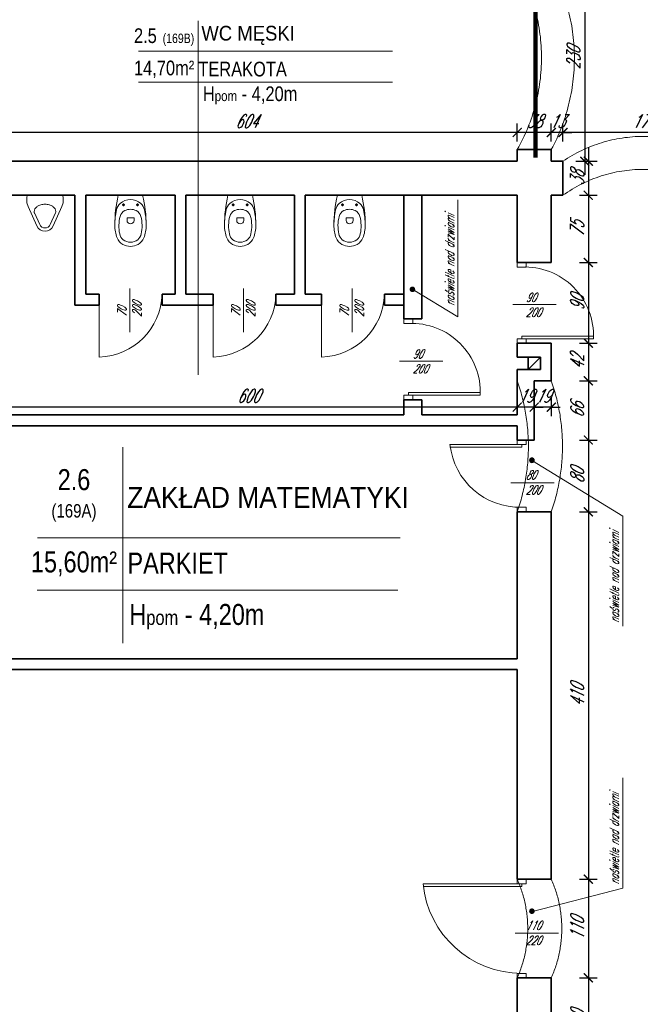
# Model space of a CAD drawing. Header units: millimetres. Extents: x 402 to 79005, y -7782 to 89952.
# Tile 132 of 256: x 26873 to 27565, y 23076 to 24175. Entities that reach past the tile are written whole.
import ezdxf

# ---------------------------------------------------------------- set-up
doc = ezdxf.new("R2010")
doc.units = ezdxf.units.MM
doc.header["$LTSCALE"] = 10
doc.linetypes.add('ACAD_ISO12W100', pattern=[21, 12, -3, 0, -3, 0, -3])
doc.linetypes.add('DASHED', pattern=[19.05, 12.7, -6.35])
doc.layers.get('0').update_dxf_attribs({"lineweight": 0})
doc.layers.get('Defpoints').update_dxf_attribs({"color": 253})
for name, color, linetype, lineweight in [('01 parter - ściany', 253, 'Continuous', 35), ('03_drzwi', 253, 'Continuous', 15), ('04-2_nad', 253, 'DASHED', 5), ('05-01_wymiary', 253, 'Continuous', 5), ('05-03_opis', 253, 'Continuous', 5), ('07_wyposażenie', 253, 'Continuous', 5)]:
    doc.layers.add(name, color=color, linetype=linetype, lineweight=lineweight)
doc.styles.add('ariel', font='ARIAL.TTF', dxfattribs={"width": 0.8})
doc.styles.add('ariel_wym', font='simplex.shx', dxfattribs={"width": 0.65, "oblique": 25})
doc.dimstyles.new('ariel 50 wnętrze', dxfattribs={"dimtxt": 15, "dimasz": 10, "dimexe": 10, "dimexo": 0, "dimgap": 5, "dimtad": 1, "dimdec": 1, "dimrnd": 0.5, "dimtxsty": 'ariel_wym', "dimblk": 'ARCHTICK', "dimcen": 2.5, "dimdle": 15, "dimazin": 0, "dimtfac": 1, "dimtdec": 1, "dimtix": 1, "dimtmove": 0, "dimatfit": 3, "dimldrblk": 'DOT', "dimfxl": 0, "dimarcsym": 0})

# ---------------------------------------------------------------- blocks, each defined once
blk = doc.blocks.new('_ArchTick')
at = {"color": 0, "linetype": 'ByBlock', "const_width": 0.15}
blk.add_lwpolyline([(-0.5, -0.5), (0.5, 0.5)], dxfattribs=at)
blk = doc.blocks.new('*D2296')
at = {"layer": '05-01_wymiary', "color": 0, "lineweight": -2}
for p, q in [((27479, 24038.8), (27479, 24058.8)), ((27658, 24038.8), (27658, 24058.8)), ((27673, 24048.8), (27464, 24048.8))]:
    blk.add_line(p, q, dxfattribs=at)
at = {"layer": 'Defpoints', "color": 0}
for p in [(27479, 24048.8), (27479, 24016.7), (27658, 24017.6)]:
    blk.add_point(p, dxfattribs=at)
at = {"layer": '05-01_wymiary', "color": 0, "lineweight": -2, "xscale": 10, "yscale": 10, "zscale": 10, "rotation": 180}
blk.add_blockref('_ArchTick', (27479, 24048.8), dxfattribs=at)
at = {"layer": '05-01_wymiary', "color": 0, "lineweight": -2, "xscale": 10, "yscale": 10, "zscale": 10}
blk.add_blockref('_ArchTick', (27658, 24048.8), dxfattribs=at)
at = {"layer": '05-01_wymiary', "color": 0, "insert": (27568.5, 24061.3), "char_height": 15, "attachment_point": 5, "style": 'ariel_wym'}
blk.add_mtext('179', dxfattribs=at)
blk = doc.blocks.new('_Dot')
at = {"color": 0, "linetype": 'ByBlock', "lineweight": -2}
blk.add_line((-0.5, 0), (-1, 0), dxfattribs=at)
at = {"color": 0, "linetype": 'ByBlock', "const_width": 0.5}
blk.add_lwpolyline([(-0.25, 0, 1), (0.25, 0, 1)], format="xyb", close=True, dxfattribs=at)
blk = doc.blocks.new('*D2297')
at = {"layer": '05-01_wymiary', "color": 0, "lineweight": -2}
for p, q in [((27466, 24038.8), (27466, 24058.8)), ((27479, 24038.8), (27479, 24058.8)), ((27466, 24048.8), (27456, 24048.8)), ((27479, 24048.8), (27466, 24048.8)), ((27479, 24048.8), (27489, 24048.8))]:
    blk.add_line(p, q, dxfattribs=at)
at = {"layer": 'Defpoints', "color": 0}
for p in [(27466, 24048.8), (27466, 24029.7), (27479, 24016.7)]:
    blk.add_point(p, dxfattribs=at)
at = {"layer": '05-01_wymiary', "color": 0, "lineweight": -2, "xscale": 10, "yscale": 10, "zscale": 10}
blk.add_blockref('_ArchTick', (27466, 24048.8), dxfattribs=at)
at = {"layer": '05-01_wymiary', "color": 0, "lineweight": -2, "xscale": 10, "yscale": 10, "zscale": 10, "rotation": 180}
blk.add_blockref('_ArchTick', (27479, 24048.8), dxfattribs=at)
at = {"layer": '05-01_wymiary', "color": 0, "insert": (27472.5, 24061.3), "char_height": 15, "attachment_point": 5, "style": 'ariel_wym'}
blk.add_mtext('13', dxfattribs=at)
blk = doc.blocks.new('*D2298')
at = {"layer": '05-01_wymiary', "color": 0, "lineweight": -2}
for p, q in [((27428, 24038.8), (27428, 24058.8)), ((27466, 24038.8), (27466, 24058.8)), ((27481, 24048.8), (27413, 24048.8))]:
    blk.add_line(p, q, dxfattribs=at)
at = {"layer": 'Defpoints', "color": 0}
for p in [(27428, 24048.8), (27428, 24029.7), (27466, 24029.7)]:
    blk.add_point(p, dxfattribs=at)
at = {"layer": '05-01_wymiary', "color": 0, "lineweight": -2, "xscale": 10, "yscale": 10, "zscale": 10, "rotation": 180}
blk.add_blockref('_ArchTick', (27428, 24048.8), dxfattribs=at)
at = {"layer": '05-01_wymiary', "color": 0, "lineweight": -2, "xscale": 10, "yscale": 10, "zscale": 10}
blk.add_blockref('_ArchTick', (27466, 24048.8), dxfattribs=at)
at = {"layer": '05-01_wymiary', "color": 0, "insert": (27447, 24061.3), "char_height": 15, "attachment_point": 5, "style": 'ariel_wym'}
blk.add_mtext('38', dxfattribs=at)
blk = doc.blocks.new('*D2299')
at = {"layer": '05-01_wymiary', "color": 0, "lineweight": -2}
for p, q in [((26824, 24038.8), (26824, 24058.8)), ((27428, 24038.8), (27428, 24058.8)), ((27443, 24048.8), (26809, 24048.8))]:
    blk.add_line(p, q, dxfattribs=at)
at = {"layer": 'Defpoints', "color": 0}
for p in [(26824, 24048.8), (26824, 24029.7), (27428, 24029.7)]:
    blk.add_point(p, dxfattribs=at)
at = {"layer": '05-01_wymiary', "color": 0, "lineweight": -2, "xscale": 10, "yscale": 10, "zscale": 10, "rotation": 180}
blk.add_blockref('_ArchTick', (26824, 24048.8), dxfattribs=at)
at = {"layer": '05-01_wymiary', "color": 0, "lineweight": -2, "xscale": 10, "yscale": 10, "zscale": 10}
blk.add_blockref('_ArchTick', (27428, 24048.8), dxfattribs=at)
at = {"layer": '05-01_wymiary', "color": 0, "insert": (27126, 24061.3), "char_height": 15, "attachment_point": 5, "style": 'ariel_wym'}
blk.add_mtext('604', dxfattribs=at)
blk = doc.blocks.new('*D2395')
at = {"layer": '05-01_wymiary', "color": 0, "lineweight": -2}
for p, q in [((27503.3, 24261.7), (27503.3, 24001.7)), ((27493.3, 24246.7), (27513.3, 24246.7)), ((27493.3, 24016.7), (27513.3, 24016.7))]:
    blk.add_line(p, q, dxfattribs=at)
at = {"layer": 'Defpoints', "color": 0}
for p in [(27479, 24246.7), (27479, 24016.7), (27503.3, 24016.7)]:
    blk.add_point(p, dxfattribs=at)
at = {"layer": '05-01_wymiary', "color": 0, "lineweight": -2, "xscale": 10, "yscale": 10, "zscale": 10}
for p, rotation in [((27503.3, 24246.7), 90), ((27503.3, 24016.7), 270)]:
    blk.add_blockref('_ArchTick', p, dxfattribs=dict(at, rotation=rotation))
at = {"layer": '05-01_wymiary', "color": 0, "insert": (27490.8, 24131.7), "char_height": 15, "attachment_point": 5, "rotation": 90, "style": 'ariel_wym'}
blk.add_mtext('230', dxfattribs=at)
blk = doc.blocks.new('*D2396')
at = {"layer": '05-01_wymiary', "color": 0, "lineweight": -2}
for p, q in [((27507.3, 24031.7), (27507.3, 23963.7)), ((27497.3, 24016.7), (27517.3, 24016.7)), ((27497.3, 23978.7), (27517.3, 23978.7))]:
    blk.add_line(p, q, dxfattribs=at)
at = {"layer": 'Defpoints', "color": 0}
for p in [(27479, 24016.7), (27479, 23978.7), (27507.3, 23978.7)]:
    blk.add_point(p, dxfattribs=at)
at = {"layer": '05-01_wymiary', "color": 0, "lineweight": -2, "xscale": 10, "yscale": 10, "zscale": 10}
for p, rotation in [((27507.3, 24016.7), 90), ((27507.3, 23978.7), 270)]:
    blk.add_blockref('_ArchTick', p, dxfattribs=dict(at, rotation=rotation))
at = {"layer": '05-01_wymiary', "color": 0, "insert": (27494.8, 23997.7), "char_height": 15, "attachment_point": 5, "rotation": 90, "style": 'ariel_wym'}
blk.add_mtext('38', dxfattribs=at)
blk = doc.blocks.new('*D2397')
at = {"layer": '05-01_wymiary', "color": 0, "lineweight": -2}
for p, q in [((27507.3, 23993.7), (27507.3, 23888.7)), ((27497.3, 23978.7), (27517.3, 23978.7)), ((27497.3, 23903.7), (27517.3, 23903.7))]:
    blk.add_line(p, q, dxfattribs=at)
at = {"layer": 'Defpoints', "color": 0}
for p in [(27479, 23978.7), (27466, 23903.7), (27507.3, 23903.7)]:
    blk.add_point(p, dxfattribs=at)
at = {"layer": '05-01_wymiary', "color": 0, "lineweight": -2, "xscale": 10, "yscale": 10, "zscale": 10}
for p, rotation in [((27507.3, 23978.7), 90), ((27507.3, 23903.7), 270)]:
    blk.add_blockref('_ArchTick', p, dxfattribs=dict(at, rotation=rotation))
at = {"layer": '05-01_wymiary', "color": 0, "insert": (27494.8, 23941.2), "char_height": 15, "attachment_point": 5, "rotation": 90, "style": 'ariel_wym'}
blk.add_mtext('75', dxfattribs=at)
blk = doc.blocks.new('*D2398')
at = {"layer": '05-01_wymiary', "color": 0, "lineweight": -2}
for p, q in [((27507.3, 23918.7), (27507.3, 23798.7)), ((27497.3, 23903.7), (27517.3, 23903.7)), ((27497.3, 23813.7), (27517.3, 23813.7))]:
    blk.add_line(p, q, dxfattribs=at)
at = {"layer": 'Defpoints', "color": 0}
for p in [(27466, 23903.7), (27466, 23813.7), (27507.3, 23813.7)]:
    blk.add_point(p, dxfattribs=at)
at = {"layer": '05-01_wymiary', "color": 0, "lineweight": -2, "xscale": 10, "yscale": 10, "zscale": 10}
for p, rotation in [((27507.3, 23903.7), 90), ((27507.3, 23813.7), 270)]:
    blk.add_blockref('_ArchTick', p, dxfattribs=dict(at, rotation=rotation))
at = {"layer": '05-01_wymiary', "color": 0, "insert": (27494.8, 23858.7), "char_height": 15, "attachment_point": 5, "rotation": 90, "style": 'ariel_wym'}
blk.add_mtext('90', dxfattribs=at)
blk = doc.blocks.new('*D2399')
at = {"layer": '05-01_wymiary', "color": 0, "lineweight": -2}
for p, q in [((27507.3, 23828.7), (27507.3, 23756.7)), ((27497.3, 23813.7), (27517.3, 23813.7)), ((27497.3, 23771.7), (27517.3, 23771.7))]:
    blk.add_line(p, q, dxfattribs=at)
at = {"layer": 'Defpoints', "color": 0}
for p in [(27466, 23813.7), (27466, 23771.7), (27507.3, 23771.7)]:
    blk.add_point(p, dxfattribs=at)
at = {"layer": '05-01_wymiary', "color": 0, "lineweight": -2, "xscale": 10, "yscale": 10, "zscale": 10}
for p, rotation in [((27507.3, 23813.7), 90), ((27507.3, 23771.7), 270)]:
    blk.add_blockref('_ArchTick', p, dxfattribs=dict(at, rotation=rotation))
at = {"layer": '05-01_wymiary', "color": 0, "insert": (27494.8, 23792.7), "char_height": 15, "attachment_point": 5, "rotation": 90, "style": 'ariel_wym'}
blk.add_mtext('42', dxfattribs=at)
blk = doc.blocks.new('*D2400')
at = {"layer": '05-01_wymiary', "color": 0, "lineweight": -2}
for p, q in [((27507.3, 23786.7), (27507.3, 23690.7)), ((27497.3, 23771.7), (27517.3, 23771.7)), ((27497.3, 23705.7), (27517.3, 23705.7))]:
    blk.add_line(p, q, dxfattribs=at)
at = {"layer": 'Defpoints', "color": 0}
for p in [(27466, 23771.7), (27447, 23705.7), (27507.3, 23705.7)]:
    blk.add_point(p, dxfattribs=at)
at = {"layer": '05-01_wymiary', "color": 0, "lineweight": -2, "xscale": 10, "yscale": 10, "zscale": 10}
for p, rotation in [((27507.3, 23771.7), 90), ((27507.3, 23705.7), 270)]:
    blk.add_blockref('_ArchTick', p, dxfattribs=dict(at, rotation=rotation))
at = {"layer": '05-01_wymiary', "color": 0, "insert": (27494.8, 23738.7), "char_height": 15, "attachment_point": 5, "rotation": 90, "style": 'ariel_wym'}
blk.add_mtext('66', dxfattribs=at)
blk = doc.blocks.new('*D2401')
at = {"layer": '05-01_wymiary', "color": 0, "lineweight": -2}
for p, q in [((27507.3, 23720.7), (27507.3, 23610.7)), ((27497.3, 23705.7), (27517.3, 23705.7)), ((27497.3, 23625.7), (27517.3, 23625.7))]:
    blk.add_line(p, q, dxfattribs=at)
at = {"layer": 'Defpoints', "color": 0}
for p in [(27447, 23705.7), (27466, 23625.7), (27507.3, 23625.7)]:
    blk.add_point(p, dxfattribs=at)
at = {"layer": '05-01_wymiary', "color": 0, "lineweight": -2, "xscale": 10, "yscale": 10, "zscale": 10}
for p, rotation in [((27507.3, 23705.7), 90), ((27507.3, 23625.7), 270)]:
    blk.add_blockref('_ArchTick', p, dxfattribs=dict(at, rotation=rotation))
at = {"layer": '05-01_wymiary', "color": 0, "insert": (27494.8, 23665.7), "char_height": 15, "attachment_point": 5, "rotation": 90, "style": 'ariel_wym'}
blk.add_mtext('80', dxfattribs=at)
blk = doc.blocks.new('*D2402')
at = {"layer": '05-01_wymiary', "color": 0, "lineweight": -2}
for p, q in [((27507.3, 23640.7), (27507.3, 23200.7)), ((27497.3, 23625.7), (27517.3, 23625.7)), ((27497.3, 23215.7), (27517.3, 23215.7))]:
    blk.add_line(p, q, dxfattribs=at)
at = {"layer": 'Defpoints', "color": 0}
for p in [(27466, 23625.7), (27466, 23215.7), (27507.3, 23215.7)]:
    blk.add_point(p, dxfattribs=at)
at = {"layer": '05-01_wymiary', "color": 0, "lineweight": -2, "xscale": 10, "yscale": 10, "zscale": 10}
for p, rotation in [((27507.3, 23625.7), 90), ((27507.3, 23215.7), 270)]:
    blk.add_blockref('_ArchTick', p, dxfattribs=dict(at, rotation=rotation))
at = {"layer": '05-01_wymiary', "color": 0, "insert": (27494.8, 23420.7), "char_height": 15, "attachment_point": 5, "rotation": 90, "style": 'ariel_wym'}
blk.add_mtext('410', dxfattribs=at)
blk = doc.blocks.new('*D2403')
at = {"layer": '05-01_wymiary', "color": 0, "lineweight": -2}
for p, q in [((27507.3, 23230.7), (27507.3, 23090.7)), ((27497.3, 23215.7), (27517.3, 23215.7)), ((27497.3, 23105.7), (27517.3, 23105.7))]:
    blk.add_line(p, q, dxfattribs=at)
at = {"layer": 'Defpoints', "color": 0}
for p in [(27466, 23215.7), (27466, 23105.7), (27507.3, 23105.7)]:
    blk.add_point(p, dxfattribs=at)
at = {"layer": '05-01_wymiary', "color": 0, "lineweight": -2, "xscale": 10, "yscale": 10, "zscale": 10}
for p, rotation in [((27507.3, 23215.7), 90), ((27507.3, 23105.7), 270)]:
    blk.add_blockref('_ArchTick', p, dxfattribs=dict(at, rotation=rotation))
at = {"layer": '05-01_wymiary', "color": 0, "insert": (27494.8, 23160.7), "char_height": 15, "attachment_point": 5, "rotation": 90, "style": 'ariel_wym'}
blk.add_mtext('110', dxfattribs=at)
blk = doc.blocks.new('*D2404')
at = {"layer": '05-01_wymiary', "color": 0, "lineweight": -2}
for p, q in [((27507.3, 23120.7), (27507.3, 23000.7)), ((27497.3, 23105.7), (27517.3, 23105.7)), ((27497.3, 23015.7), (27517.3, 23015.7))]:
    blk.add_line(p, q, dxfattribs=at)
at = {"layer": 'Defpoints', "color": 0}
for p in [(27466, 23105.7), (27479, 23015.7), (27507.3, 23015.7)]:
    blk.add_point(p, dxfattribs=at)
at = {"layer": '05-01_wymiary', "color": 0, "lineweight": -2, "xscale": 10, "yscale": 10, "zscale": 10}
for p, rotation in [((27507.3, 23105.7), 90), ((27507.3, 23015.7), 270)]:
    blk.add_blockref('_ArchTick', p, dxfattribs=dict(at, rotation=rotation))
at = {"layer": '05-01_wymiary', "color": 0, "insert": (27494.8, 23060.7), "char_height": 15, "attachment_point": 5, "rotation": 90, "style": 'ariel_wym'}
blk.add_mtext('90', dxfattribs=at)
blk = doc.blocks.new('*D1846')
at = {"layer": '05-01_wymiary', "color": 0, "lineweight": -2}
for p, q in [((27447, 23752.4), (27447, 23732.4)), ((27466, 23752.4), (27466, 23732.4)), ((27447, 23742.4), (27437, 23742.4)), ((27466, 23742.4), (27447, 23742.4)), ((27466, 23742.4), (27476, 23742.4))]:
    blk.add_line(p, q, dxfattribs=at)
at = {"layer": 'Defpoints', "color": 0}
for p in [(27447, 23771.7), (27466, 23771.7), (27447, 23742.4)]:
    blk.add_point(p, dxfattribs=at)
at = {"layer": '05-01_wymiary', "color": 0, "lineweight": -2, "xscale": 10, "yscale": 10, "zscale": 10}
blk.add_blockref('_ArchTick', (27447, 23742.4), dxfattribs=at)
at = {"layer": '05-01_wymiary', "color": 0, "lineweight": -2, "xscale": 10, "yscale": 10, "zscale": 10, "rotation": 180}
blk.add_blockref('_ArchTick', (27466, 23742.4), dxfattribs=at)
at = {"layer": '05-01_wymiary', "color": 0, "insert": (27456.5, 23754.9), "char_height": 15, "attachment_point": 5, "style": 'ariel_wym'}
blk.add_mtext('19', dxfattribs=at)
blk = doc.blocks.new('*D1847')
at = {"layer": '05-01_wymiary', "color": 0, "lineweight": -2}
for p, q in [((27428, 23733.7), (27428, 23752.4)), ((27447, 23752.4), (27447, 23732.4)), ((27428, 23742.4), (27418, 23742.4)), ((27447, 23742.4), (27428, 23742.4)), ((27447, 23742.4), (27457, 23742.4))]:
    blk.add_line(p, q, dxfattribs=at)
at = {"layer": 'Defpoints', "color": 0}
for p in [(27447, 23771.7), (27428, 23742.4), (27428, 23733.7)]:
    blk.add_point(p, dxfattribs=at)
at = {"layer": '05-01_wymiary', "color": 0, "lineweight": -2, "xscale": 10, "yscale": 10, "zscale": 10}
blk.add_blockref('_ArchTick', (27428, 23742.4), dxfattribs=at)
at = {"layer": '05-01_wymiary', "color": 0, "lineweight": -2, "xscale": 10, "yscale": 10, "zscale": 10, "rotation": 180}
blk.add_blockref('_ArchTick', (27447, 23742.4), dxfattribs=at)
at = {"layer": '05-01_wymiary', "color": 0, "insert": (27437.5, 23754.9), "char_height": 15, "attachment_point": 5, "style": 'ariel_wym'}
blk.add_mtext('19', dxfattribs=at)
blk = doc.blocks.new('*D1848')
at = {"layer": '05-01_wymiary', "color": 0, "lineweight": -2}
for p, q in [((26828, 23733.7), (26828, 23752.4)), ((27428, 23733.7), (27428, 23752.4)), ((27443, 23742.4), (26813, 23742.4))]:
    blk.add_line(p, q, dxfattribs=at)
at = {"layer": 'Defpoints', "color": 0}
for p in [(26828, 23742.4), (26828, 23733.7), (27428, 23733.7)]:
    blk.add_point(p, dxfattribs=at)
at = {"layer": '05-01_wymiary', "color": 0, "lineweight": -2, "xscale": 10, "yscale": 10, "zscale": 10, "rotation": 180}
blk.add_blockref('_ArchTick', (26828, 23742.4), dxfattribs=at)
at = {"layer": '05-01_wymiary', "color": 0, "lineweight": -2, "xscale": 10, "yscale": 10, "zscale": 10}
blk.add_blockref('_ArchTick', (27428, 23742.4), dxfattribs=at)
at = {"layer": '05-01_wymiary', "color": 0, "insert": (27128, 23754.9), "char_height": 15, "attachment_point": 5, "style": 'ariel_wym'}
blk.add_mtext('600', dxfattribs=at)
blk = doc.blocks.new('pisuar')
at = {"layer": '07_wyposażenie', "ltscale": 2}
for p, q in [((-0.4, -2.7), (0, 0)), ((0, 0), (40, 0)), ((40.4, -3.1), (40, 0)), ((-0.2, -8.5), (-0.4, -2.7)), ((1.1, -12.4), (-0.2, -8.5)), ((40.2, -8.5), (38.9, -12.4)), ((38.9, -12.4), (40.2, -8.5)), ((40.2, -8.5), (40.4, -2.7)), ((10.9, -34.1), (1.1, -12.4)), ((14.1, -32.7), (8.3, -19.7)), ((31.7, -19.7), (25.9, -32.7)), ((38.9, -12.4), (29.1, -34.1))]:
    blk.add_line(p, q, dxfattribs=at)
for centre, radius, start, end in [((18.6, -23), 12.9, 105.4371, 123.6901), ((20, -27.9), 17.9, 90, 105.4371), ((20, -27.9), 17.9, 74.5629, 90), ((21.4, -23), 12.9, 56.3099, 74.5629), ((13.4, -18), 5.45, 148.1465, 180), ((13.4, -18), 5.45, 180, 203.6096), ((16.6, -20), 9.14, 123.6901, 148.1465), ((23.4, -20), 9.14, 31.8535, 56.3099), ((26.6, -18), 5.45, 0, 31.8535), ((26.6, -18), 5.45, 341.6064, 0), ((20, -30), 6.45, 204.2952, 270), ((20, -30), 6.45, 270, 335.7048), ((20, -30), 10, 204.2952, 270), ((20, -30), 10, 270, 335.7048)]:
    blk.add_arc(centre, radius, start, end, dxfattribs=at)

msp = doc.modelspace()

# ---------------------------------------------------------------- hatches: boundary and pattern name
at = {"layer": '03_drzwi'}
for points in [[(27314.31, 23873.78, 1), (27308.05, 23873.78, 1)], [(27447.51, 23683.29, 1), (27441.25, 23683.29, 1)], [(27447.51, 23682.97, 1), (27441.25, 23682.97, 1)], [(27447.51, 23180.09, 1), (27441.25, 23180.09, 1)], [(27447.51, 23180.07, 1), (27441.25, 23180.07, 1)]]:
    msp.add_hatch(color=256, dxfattribs=at).paths.add_polyline_path(points)

# ---------------------------------------------------------------- linework, layer by layer
at = {"layer": '01 parter - ściany'}
for p, q in [((27466, 24029.69), (27428, 24029.69)), ((27428, 24029.69), (27428, 24016.69)), ((27466, 24016.69), (27466, 24029.69)), ((27428, 24016.69), (26828, 24016.69)), ((27479, 24016.69), (27466, 24016.69)), ((27479, 23978.69), (27479, 24016.69)), ((26934.87, 23978.69), (26828, 23978.69)), ((26934.87, 23978.69), (26934.87, 23856.28)), ((26946.87, 23978.69), (26946.87, 23868.28)), ((27046.59, 23978.69), (26946.87, 23978.69)), ((27046.59, 23868.28), (27046.59, 23978.69)), ((27058.59, 23868.28), (27058.59, 23978.69)), ((27179.6, 23978.69), (27058.59, 23978.69)), ((27179.6, 23978.69), (27179.6, 23868.28)), ((27428, 23978.69), (27191.6, 23978.69)), ((27191.6, 23978.69), (27191.6, 23868.28)), ((27301.73, 23840.7), (27301.73, 23978.69)), ((27321.73, 23840.7), (27321.73, 23978.69)), ((27428, 23903.69), (27428, 23978.69)), ((27466, 23903.69), (27466, 23978.69)), ((27466, 23978.69), (27479, 23978.69)), ((27466, 23903.69), (27428, 23903.69)), ((26946.87, 23868.28), (26961.92, 23868.28)), ((26961.92, 23868.28), (26961.92, 23856.28)), ((27031.92, 23868.28), (27031.92, 23856.28)), ((27031.92, 23868.28), (27046.59, 23868.28)), ((27058.59, 23868.28), (27088.94, 23868.28)), ((27088.94, 23868.28), (27088.94, 23856.28)), ((27158.94, 23868.28), (27158.94, 23856.28)), ((27158.94, 23868.28), (27179.6, 23868.28)), ((27191.6, 23868.28), (27209.88, 23868.28)), ((27209.88, 23868.28), (27209.88, 23856.28)), ((27279.88, 23868.28), (27279.88, 23856.28)), ((27279.88, 23868.28), (27301.73, 23868.28)), ((26934.87, 23856.28), (26961.92, 23856.28)), ((27031.92, 23856.28), (27088.94, 23856.28)), ((27158.94, 23856.28), (27209.88, 23856.28)), ((27279.88, 23856.28), (27301.73, 23856.28)), ((27301.73, 23840.7), (27321.73, 23840.7)), ((27466, 23813.69), (27428, 23813.69)), ((27428, 23798.22), (27428, 23813.69)), ((27466, 23771.69), (27466, 23813.69)), ((27440.05, 23798.22), (27428, 23798.22)), ((27440.05, 23784.22), (27440.05, 23798.22)), ((27440.05, 23798.22), (27454.05, 23798.22)), ((27440.05, 23784.22), (27454.05, 23798.22)), ((27454.05, 23798.22), (27454.05, 23784.22)), ((27428, 23733.69), (27428, 23784.22)), ((27440.05, 23784.22), (27428, 23784.22)), ((27454.05, 23784.22), (27440.05, 23784.22)), ((27466, 23771.69), (27447, 23771.69)), ((27447, 23705.69), (27447, 23771.69)), ((27301.73, 23733.69), (27301.73, 23750.7)), ((27321.73, 23750.7), (27301.73, 23750.7)), ((27321.73, 23733.69), (27321.73, 23750.7)), ((27301.73, 23733.69), (26826.75, 23733.69)), ((27428, 23733.69), (27321.73, 23733.69)), ((27428, 23721.69), (26828, 23721.69)), ((27428, 23705.69), (27428, 23721.69)), ((27447, 23705.69), (27428, 23705.69)), ((27428, 23461.69), (27428, 23625.69)), ((27466, 23625.69), (27428, 23625.69)), ((27466, 23215.69), (27466, 23625.69)), ((27428, 23461.69), (26828, 23461.69)), ((27428, 23449.69), (26828, 23449.69)), ((27428, 23215.69), (27428, 23449.69)), ((27466, 23215.69), (27428, 23215.69)), ((27428, 22782.69), (27428, 23105.69)), ((27466, 23105.69), (27428, 23105.69)), ((27466, 23015.69), (27466, 23105.69))]:
    msp.add_line(p, q, dxfattribs=at)
at = {"layer": '03_drzwi'}
for p, q in [((27361.76, 23843.04), (27361.76, 23973.55)), ((27428, 23898.69), (27428, 23903.69)), ((27438, 23903.69), (27438, 23898.69)), ((27438, 23898.69), (27428, 23898.69)), ((26961.92, 23868.28), (26961.92, 23798.28)), ((26995.86, 23826.16), (26995.86, 23874.63)), ((27088.94, 23868.28), (27088.94, 23798.28)), ((27122.88, 23826.16), (27122.88, 23874.63)), ((27209.88, 23868.28), (27209.88, 23798.28)), ((27243.82, 23826.16), (27243.82, 23874.63)), ((27311.71, 23873.44), (27361.76, 23843.04)), ((27422.94, 23856.72), (27471.42, 23856.72)), ((27301.73, 23835.7), (27301.73, 23840.7)), ((27311.73, 23835.7), (27301.73, 23835.7)), ((27311.73, 23840.7), (27311.73, 23835.7)), ((27428, 23813.69), (27428, 23818.69)), ((27428, 23818.69), (27438, 23818.69)), ((27433, 23818.69), (27433, 23821.69)), ((27433, 23821.69), (27513, 23821.66)), ((27433, 23818.69), (27513, 23818.69)), ((27438, 23818.69), (27438, 23813.69)), ((27296.67, 23793.73), (27345.15, 23793.73)), ((27306.73, 23758.7), (27386.73, 23758.67)), ((27306.73, 23758.7), (27306.73, 23755.7)), ((27301.73, 23750.7), (27301.73, 23755.7)), ((27301.73, 23755.7), (27311.73, 23755.7)), ((27306.73, 23755.7), (27386.73, 23755.7)), ((27311.73, 23755.7), (27311.73, 23750.7)), ((27428, 23700.69), (27428, 23705.69)), ((27438, 23705.69), (27438, 23700.69)), ((27433, 23700.69), (27353, 23700.69)), ((27433, 23697.69), (27353, 23697.72)), ((27438, 23700.69), (27428, 23700.69)), ((27433, 23697.69), (27433, 23700.69)), ((27444.91, 23682.62), (27545.75, 23620.87)), ((27420.83, 23658.09), (27469.31, 23658.09)), ((27428, 23625.69), (27428, 23630.69)), ((27428, 23630.69), (27438, 23630.69)), ((27438, 23630.69), (27438, 23625.69)), ((27545.75, 23497.9), (27545.75, 23620.87)), ((27545.75, 23205.85), (27545.75, 23328.82)), ((27433, 23210.69), (27323, 23210.69)), ((27428, 23210.69), (27428, 23215.69)), ((27438, 23210.69), (27428, 23210.69)), ((27433, 23207.69), (27433, 23210.69)), ((27438, 23215.69), (27438, 23210.69)), ((27433, 23207.69), (27323.33, 23207.73)), ((27444.91, 23179.72), (27545.75, 23205.85)), ((27425.72, 23155.48), (27474.2, 23155.48)), ((27428, 23105.69), (27428, 23110.69)), ((27428, 23110.69), (27438, 23110.69)), ((27438, 23110.69), (27438, 23105.69))]:
    msp.add_line(p, q, dxfattribs=at)
for centre, radius, start, end in [((27436.44, 23822.14), 76.63, 357.42171, 92.57829), ((26959.93, 23870.27), 72.02, 271.58416, 358.41584), ((27086.95, 23870.27), 72.02, 271.58416, 358.41584), ((27207.89, 23870.27), 72.02, 271.58416, 358.41584), ((27310.18, 23759.14), 76.63, 357.42171, 92.57829), ((27431.09, 23709.22), 78.55, 186.23384, 271.39431), ((27433.22, 23221.44), 110.75, 185.56969, 269.88293)]:
    msp.add_arc(centre, radius, start, end, dxfattribs=at)
at = {"layer": '04-2_nad', "ltscale": 2}
for centre, radius, start, end in [((27247.6, 24132.18), 207.48, 330.39677, 29.59641), ((27277.03, 24131.69), 214.73, 331.64028, 28.35972), ((27569.16, 23883.89), 160.51, 56.39312, 124.17283), ((27568.68, 23854.18), 153.44, 54.80382, 125.76492), ((27220.19, 23698.69), 220.26, 340.64458, 19.35542), ((27258.19, 23698.69), 220.26, 340.64458, 19.35542), ((27304.71, 23160.69), 135, 335.95704, 24.04296), ((27342.71, 23160.69), 135, 335.95704, 24.04296)]:
    msp.add_arc(centre, radius, start, end, dxfattribs=at)
at = {"layer": '05-03_opis'}
for p, q in [((27072.36, 24173.44), (27072.36, 23778.41)), ((27005.68, 24139.44), (27288.88, 24139.44)), ((27005.68, 24104.98), (27288.88, 24104.98)), ((26988.2, 23697.56), (26988.2, 23479.16)), ((26892.94, 23596.43), (27297.51, 23596.43)), ((26892.7, 23538.07), (27294.8, 23538.07))]:
    msp.add_line(p, q, dxfattribs=at)
at = {"layer": '05-03_opis', "linetype": 'ACAD_ISO12W100', "ltscale": 5, "const_width": 5}
msp.add_lwpolyline([(27448.29, 24020.51), (27448.29, 24241.08)], dxfattribs=at)
at = {"layer": '07_wyposażenie', "ltscale": 2}
for p, q in [((27010.33, 23978.68), (26983.13, 23978.69)), ((26987.54, 23968.18), (26990.44, 23968.18)), ((26988.99, 23966.73), (26988.98, 23969.63)), ((27005.94, 23968.18), (27003.04, 23968.18)), ((27004.49, 23966.73), (27004.48, 23969.63)), ((27109.85, 23968.18), (27112.75, 23968.18)), ((27111.3, 23966.73), (27111.3, 23969.63)), ((27128.25, 23968.18), (27125.35, 23968.18)), ((27126.8, 23966.73), (27126.8, 23969.63)), ((27231.82, 23968.18), (27234.72, 23968.18)), ((27233.27, 23966.73), (27233.27, 23969.63)), ((27250.22, 23968.18), (27247.32, 23968.18)), ((27248.77, 23966.73), (27248.77, 23969.63))]:
    msp.add_line(p, q, dxfattribs=at)
for points in [[(27011.67, 23931.14, 0.0910118), (27014.24, 23945.2, 0.0446801), (27012.38, 23962.39, 0.1506779), (27008.36, 23969.63, 0.380316), (26985.11, 23969.63, 0.1506779), (26981.09, 23962.38, 0.0446801), (26979.24, 23945.19, 0.0910118), (26981.83, 23931.13, 0.1718535), (26988.21, 23923.89, 0.2588675), (27005.29, 23923.89, 0.1718535)], [(27133.98, 23931.14, 0.0910118), (27136.55, 23945.2, 0.0446801), (27134.69, 23962.39, 0.1506779), (27130.67, 23969.63, 0.380316), (27107.42, 23969.63, 0.1506779), (27103.4, 23962.38, 0.0446801), (27101.55, 23945.19, 0.0910118), (27104.14, 23931.13, 0.1718535), (27110.52, 23923.89, 0.2588675), (27127.6, 23923.89, 0.1718535)], [(27255.95, 23931.14, 0.0910118), (27258.53, 23945.2, 0.0446801), (27256.67, 23962.39, 0.1506779), (27252.65, 23969.63, 0.380316), (27229.4, 23969.63, 0.1506779), (27225.38, 23962.38, 0.0446801), (27223.53, 23945.19, 0.0910118), (27226.12, 23931.13, 0.1718535), (27232.5, 23923.89, 0.2588675), (27249.58, 23923.89, 0.1718535)], [(26990.4, 23961.59, 0.2283286), (26985.14, 23955.03, 0.1120121), (26984.74, 23935.63, 0.1617951), (26988.64, 23928.93, 0.3203525), (27004.85, 23928.93, 0.1617951), (27008.76, 23935.63, 0.1120121), (27008.34, 23955.04, 0.2283286), (27003.07, 23961.6, 0.2368967)], [(27112.71, 23961.59, 0.2283286), (27107.45, 23955.03, 0.1120121), (27107.05, 23935.63, 0.1617951), (27110.95, 23928.93, 0.3203525), (27127.16, 23928.93, 0.1617951), (27131.07, 23935.63, 0.1120121), (27130.65, 23955.04, 0.2283286), (27125.38, 23961.6, 0.2368967)], [(27234.69, 23961.59, 0.2283286), (27229.43, 23955.03, 0.1120121), (27229.02, 23935.63, 0.1617951), (27232.93, 23928.93, 0.3203525), (27249.14, 23928.93, 0.1617951), (27253.04, 23935.63, 0.1120121), (27252.62, 23955.04, 0.2283286), (27247.36, 23961.6, 0.2368967)]]:
    msp.add_lwpolyline(points, format="xyb", close=True, dxfattribs=at)
for points in [[(26992.88, 23950.72), (26992.88, 23953.37), (27000.68, 23953.37), (27000.68, 23950.72, -1), (26992.88, 23950.72, -1)], [(27115.19, 23950.72), (27115.19, 23953.37), (27122.99, 23953.37), (27122.99, 23950.72, -1), (27115.19, 23950.72, -1)], [(27237.17, 23950.72), (27237.17, 23953.37), (27244.96, 23953.37), (27244.96, 23950.72, -1), (27237.17, 23950.72, -1)]]:
    msp.add_lwpolyline(points, format="xyb", dxfattribs=at)
for centre in [(26988.99, 23968.18), (27004.49, 23968.18), (27111.3, 23968.18), (27126.8, 23968.18), (27233.27, 23968.18), (27248.77, 23968.18)]:
    msp.add_circle(centre, 1, dxfattribs=at)
for centre, start, end in [((27124.96, 23945.24), 166.73328, 180.01927), ((26868.53, 23945.15), 0.01927, 13.30526), ((27247.27, 23945.24), 166.73328, 180.01927), ((26990.84, 23945.15), 0.01927, 13.30526), ((27369.24, 23945.24), 166.73328, 180.01927), ((27112.82, 23945.15), 0.01927, 13.30526)]:
    msp.add_arc(centre, 145.71, start, end, dxfattribs=at)

# ---------------------------------------------------------------- block references
at = {"layer": '01 parter - ściany'}
msp.add_blockref('pisuar', (26881.44, 23978.69), dxfattribs=at)

# ---------------------------------------------------------------- texts
at = {"layer": '03_drzwi', "char_height": 10, "attachment_point": 1, "rotation": 90, "style": 'ariel_wym'}
for s, insert, width in [('naświetle nad drzwiami', (27347.6, 23855.2), 131.7964), ('70\\P200', (26982.2, 23842.95), 46.1752), ('70\\P200', (27109.22, 23842.95), 46.1752), ('70\\P200', (27230.16, 23842.95), 46.1752), ('naświetle nad drzwiami', (27531.22, 23501.8), 131.7964), ('naświetle nad drzwiami', (27531.22, 23209.74), 131.7964)]:
    msp.add_mtext(s, dxfattribs=dict(at, insert=insert, width=width))
at = {"layer": '03_drzwi', "char_height": 10, "width": 46.1752, "attachment_point": 1, "style": 'ariel_wym'}
for s, insert in [('90\\P200', (27437.62, 23869.75)), ('90\\P200', (27311.36, 23806.76)), ('80\\P200', (27437.62, 23671.75)), ('110\\P220', (27437.62, 23169.14))]:
    msp.add_mtext(s, dxfattribs=dict(at, insert=insert))
at = {"layer": '05-03_opis', "style": 'ariel'}
for s, insert, char_height, width, attachment_point in [('{\\fArial|b0|i0|c238|p34;2.5\\H0.6404x;  (169B)}', (27034.25, 24155.17), 16.3964, 76.2388, 5), ('\\W0.9;{\\fArial|b0|i0|c238|p34;WC MĘSKI}', (27075.79, 24157.05), 16.3964, 249.6463, 4), ('{\\fArial|b0|i0|c238|p34;14,70m²}', (27034.25, 24119.21), 16.3964, 76.2388, 5), ('{\\fArial|b0|i0|c238|p34;TERAKOTA}', (27072.36, 24119.4), 16.3964, 225.9523, 4), ('{\\fArial|b0|i0|c238|p34; H\\H0.7x;pom\\H1.429x; - 4,20m}', (27072.36, 24090.24), 16.3964, 225.9523, 4), ('{\\fArial|b0|i0|c238|p34;2.6\\P\\H0.6404x;(169A)}', (26933.74, 23643.93), 23.4234, 108.9126, 5), ('\\W0.9;{\\fArial|b0|i0|c238|p34;ZAKŁAD MATEMATYKI}', (26993.09, 23641.74), 23.4234, 356.6375, 4), ('{\\fArial|b0|i0|c238|p34;15,60m²}', (26933.74, 23567.53), 23.4234, 108.9126, 5), ('{\\fArial|b0|i0|c238|p34;PARKIET}', (26993.39, 23568.36), 23.4234, 322.789, 4), ('{\\fArial|b0|i0|c238|p34; H\\H0.7x;pom\\H1.429x; - 4,20m}', (26988.2, 23508.62), 23.4234, 322.789, 4)]:
    msp.add_mtext(s, dxfattribs=dict(at, insert=insert, char_height=char_height, width=width, attachment_point=attachment_point))

# ---------------------------------------------------------------- dimensions: what is measured, and where the dimension line sits
at = {"layer": '05-01_wymiary'}
for base, p1, p2, picture, middle in [((27503.34, 24016.69), (27479, 24246.69), (27479, 24016.69), '*D2395', (27490.84, 24131.69)), ((27507.3, 23978.69), (27479, 24016.69), (27479, 23978.69), '*D2396', (27494.8, 23997.69)), ((27507.3, 23903.69), (27479, 23978.69), (27466, 23903.69), '*D2397', (27494.8, 23941.19)), ((27507.3, 23813.69), (27466, 23903.69), (27466, 23813.69), '*D2398', (27494.8, 23858.69)), ((27507.3, 23771.69), (27466, 23813.69), (27466, 23771.69), '*D2399', (27494.8, 23792.69)), ((27507.3, 23705.69), (27466, 23771.69), (27447, 23705.69), '*D2400', (27494.8, 23738.69)), ((27507.3, 23625.69), (27447, 23705.69), (27466, 23625.69), '*D2401', (27494.8, 23665.69)), ((27507.3, 23215.69), (27466, 23625.69), (27466, 23215.69), '*D2402', (27494.8, 23420.69)), ((27507.3, 23105.69), (27466, 23215.69), (27466, 23105.69), '*D2403', (27494.8, 23160.69)), ((27507.3, 23015.69), (27466, 23105.69), (27479, 23015.69), '*D2404', (27494.8, 23060.69))]:
    dim = msp.add_linear_dim(base=base, p1=p1, p2=p2, angle=90, dimstyle='ariel 50 wnętrze', override={"dimtmove": 1}, dxfattribs=at)
    dim.commit()
    dim.dimension.update_dxf_attribs({"geometry": picture, "text_midpoint": middle})
for base, p1, p2, picture, middle in [((26824, 24048.78), (27428, 24029.69), (26824, 24029.69), '*D2299', (27126, 24061.28)), ((27428, 24048.78), (27466, 24029.69), (27428, 24029.69), '*D2298', (27447, 24061.28)), ((27466, 24048.78), (27479, 24016.69), (27466, 24029.69), '*D2297', (27472.5, 24061.28)), ((27479, 24048.78), (27658, 24017.57), (27479, 24016.69), '*D2296', (27568.5, 24061.28)), ((27428, 23742.44), (27447, 23771.69), (27428, 23733.69), '*D1847', (27437.5, 23754.94)), ((26828, 23742.44), (27428, 23733.69), (26828, 23733.69), '*D1848', (27128, 23754.94))]:
    dim = msp.add_linear_dim(base=base, p1=p1, p2=p2, dimstyle='ariel 50 wnętrze', override={"dimtmove": 1}, dxfattribs=at)
    dim.commit()
    dim.dimension.update_dxf_attribs({"geometry": picture, "text_midpoint": middle})
dim = msp.add_linear_dim(base=(27447, 23742.44), p1=(27466, 23771.69), p2=(27447, 23771.69), dimstyle='ariel 50 wnętrze', dxfattribs=at)
dim.commit()
dim.dimension.update_dxf_attribs({"geometry": '*D1846', "text_midpoint": (27456.5, 23754.94)})

doc.saveas('drawing.dxf')
